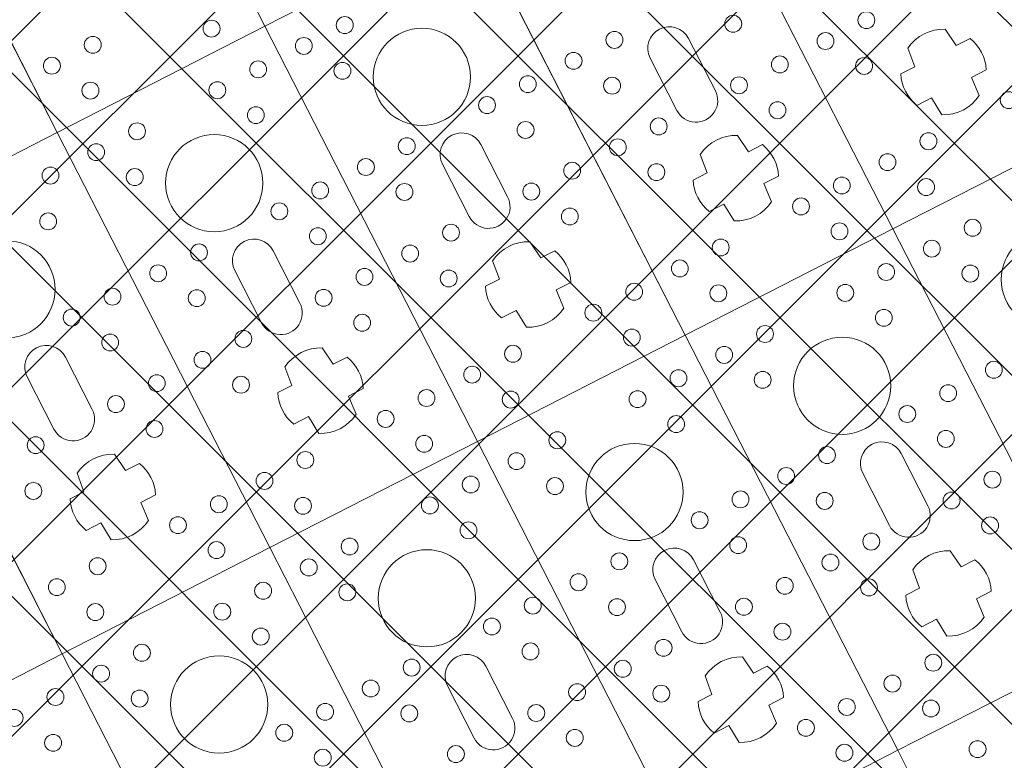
# Model space of a CAD drawing. Header units: metres. Extents: x 7472034 to 8439876, y 5890181 to 5961460.
# Tile 123 of 202: x 8439518 to 8439520.54, y 5890370.5 to 5890372.4. Entities that reach past the tile are written whole.
import ezdxf
from ezdxf import colors
from ezdxf.entities.mleader import LeaderData, LeaderLine
from ezdxf.math import Vec2, Vec3

# ---------------------------------------------------------------- set-up
doc = ezdxf.new("R2010")
doc.units = ezdxf.units.M
doc.header["$MEASUREMENT"] = 0
doc.linetypes.add('$0$L218_500', pattern=[1, 0.5, -0.5])
doc.layers.get('0').update_dxf_attribs({"linetype": 'CONTINUOUS', "lineweight": 5})
doc.layers.get('Defpoints').update_dxf_attribs({"linetype": 'CONTINUOUS'})
for name, color, linetype, lineweight in [('### Krawężnik', 6, 'CONTINUOUS', 35), ('_IS.KD.opis.2', 7, 'CONTINUOUS', 18), ('_IS_kd_krata', 114, 'CONTINUOUS', 30), ('KOLOR-OBIEKT', 21, 'CONTINUOUS', 13), ('ZAG-obrys 018 wymiary', 7, 'CONTINUOUS', 18), ('ZAG-OPIS_020', 7, 'CONTINUOUS', 25)]:
    doc.layers.add(name, color=color, linetype=linetype, lineweight=lineweight)
doc.layers.add('100_rzut_wym_wew', color=7, linetype='CONTINUOUS')
doc.layers.add('_IS.BLOK.KD.doziemne', color=7, linetype='CONTINUOUS')
doc.styles.add('DIM', font='simplex.shx', dxfattribs={"width": 0.8})
doc.styles.add('RS', font='Romans.shx', dxfattribs={"width": 0.7})
doc.dimstyles.new('DIM-WEW_500', dxfattribs={"dimscale": 5, "dimtxt": 18, "dimasz": 10, "dimexe": 4, "dimexo": 8, "dimgap": 5, "dimtad": 1, "dimlfac": 0.01, "dimzin": 9, "dimdsep": 46, "dimtxsty": 'DIM', "dimblk": 'ARCHTICK', "dimcen": 5, "dimclrt": 112, "dimadec": 4, "dimazin": 2, "dimtfac": 4, "dimtmove": 0, "dimatfit": 3, "dimldrblk": 'ARCHTICK', "dimfxl": 0, "dimtolj": 1, "dimlwd": 13, "dimarcsym": 0})
pattern_1 = [(45, (967499.2092647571, -71042.97165620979), (-0.2245064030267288, 0.2245064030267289), []), (135, (967499.2092647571, -71042.97165620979), (-0.2245064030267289, -0.2245064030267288), [])]

# ---------------------------------------------------------------- blocks, each defined once
blk = doc.blocks.new('_Oblique')
at = {"color": 0, "linetype": 'ByBlock', "lineweight": -2}
blk.add_line((-0.5, -0.5), (0.5, 0.5), dxfattribs=at)
blk = doc.blocks.new('*D57')
at = {"layer": 'Defpoints', "color": 0, "linetype": 'Continuous'}
for p in [(8439539.50265294, 5890379.021735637, 7.079631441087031e-07), (8439518.672365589, 5890368.360632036), (8439519.01227277, 5890367.69650152)]:
    blk.add_point(p, dxfattribs=at)
at = {"layer": 'ZAG-obrys 018 wymiary', "color": 0, "linetype": 'Continuous', "lineweight": 13}
blk.add_line((8439539.84256012, 5890378.357605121), (8439519.01227277, 5890367.69650152), dxfattribs=at)
at = {"layer": 'ZAG-obrys 018 wymiary', "color": 0, "linetype": 'Continuous', "lineweight": -2}
for p, q in [((8439539.84256012, 5890378.357605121), (8439540.024801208, 5890378.001531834)), ((8439519.01227277, 5890367.69650152), (8439519.194513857, 5890367.340428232))]:
    blk.add_line(p, q, dxfattribs=at)
at = {"layer": 'ZAG-obrys 018 wymiary', "color": 0, "linetype": 'Continuous', "lineweight": 13, "xscale": 0.3, "yscale": 0.3, "zscale": 0.3}
for p, rotation in [((8439539.84256012, 5890378.357605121), 27.10372084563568), ((8439519.01227277, 5890367.69650152), 207.1037208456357)]:
    blk.add_blockref('_Oblique', p, dxfattribs=dict(at, rotation=rotation))
at = {"layer": 'ZAG-obrys 018 wymiary', "color": 112, "linetype": 'Continuous', "lineweight": 25, "insert": (8439529.154054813, 5890373.561163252), "char_height": 0.8, "attachment_point": 5, "rotation": 27.103720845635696, "style": 'RS'}
blk.add_mtext('\\A1;23.4', dxfattribs=at)
blk = doc.blocks.new('_ArchTick')
at = {"layer": '100_rzut_wym_wew', "color": 0, "linetype": 'Continuous', "const_width": 0.15}
blk.add_lwpolyline([(-0.5, -0.5), (0.5, 0.5)], dxfattribs=at)
blk = doc.blocks.new('A$C1D2679FE')
at = {"layer": 'KOLOR-OBIEKT', "lineweight": 9, "ltscale": 200}
h = blk.add_hatch(dxfattribs=at)
h.set_pattern_fill('ANSI37', color=253, scale=0.1, angle=16)
h.set_pattern_definition([(61, (-7471780.020262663, -5961378.212846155), (-0.2776917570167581, 0.153927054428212), []), (151, (-7471780.020262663, -5961378.212846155), (-0.153927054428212, -0.2776917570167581), [])])
edge = h.paths.add_edge_path()
edge.add_line((196.975401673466, 33.54016214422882), (192.3495923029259, 34.13512154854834))
edge.add_line((192.3495923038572, 34.13512154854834), (187.7176397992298, 34.7308710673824))
edge.add_line((187.7176398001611, 34.7308710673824), (178.5077782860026, 36.15998750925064))
edge.add_line((178.5077782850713, 36.15998750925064), (176.6601969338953, 36.5026140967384))
edge.add_arc((181.3685569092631, 38.18527459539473), 5.000000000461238, 199.6657310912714, 261.1796204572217)
edge.add_line((180.6018702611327, 33.24440507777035), (187.358021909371, 32.19603671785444))
edge.add_line((187.3580219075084, 32.19603671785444), (192.0230219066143, 31.59603671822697))
edge.add_line((192.0230219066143, 31.59603671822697), (196.6880219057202, 30.9960367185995))
edge.add_line((196.6880219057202, 30.9960367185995), (201.9780219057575, 30.48103671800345))
edge.add_line((201.9780219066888, 30.48103671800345), (207.2680219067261, 29.96603671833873))
edge.add_line((207.2680219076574, 29.96603671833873), (216.468021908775, 29.35603671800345))
edge.add_line((216.4680219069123, 29.35603671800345), (221.8830219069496, 29.11103671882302))
edge.add_line((221.8830219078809, 29.11103671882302), (227.2980219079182, 28.86603671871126))
edge.add_line((227.2980219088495, 28.86603671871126), (233.718021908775, 28.60103671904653))
edge.add_line((233.7180219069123, 28.60103671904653), (240.1380219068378, 28.33603671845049))
edge.add_line((240.1380219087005, 28.33603671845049), (245.3280219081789, 28.076036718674))
edge.add_line((245.3280219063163, 28.076036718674), (246.1380219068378, 28.00603671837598))
edge.add_line((246.1380219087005, 28.00603671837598), (248.4280219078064, 27.98603671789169))
edge.add_line((248.4280219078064, 27.98603671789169), (251.4080219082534, 28.33603671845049))
edge.add_line((251.4080219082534, 28.33603671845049), (255.3380219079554, 29.13603671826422))
edge.add_line((255.3380219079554, 29.13603671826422), (258.1480219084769, 30.35603671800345))
edge.add_line((258.1480219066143, 30.35603671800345), (260.6280219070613, 32.076036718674))
edge.add_line((260.6280219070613, 32.076036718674), (262.7080219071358, 34.29603671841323))
edge.add_line((262.7080219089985, 34.29603671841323), (264.3880219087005, 36.826036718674))
edge.add_line((264.3880219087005, 36.826036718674), (265.608021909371, 39.59603671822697))
edge.add_line((265.6080219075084, 39.59603671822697), (266.4080219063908, 42.53603671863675))
edge.add_line((266.4080219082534, 42.53603671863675), (266.6380219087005, 45.60603671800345))
edge.add_line((266.6380219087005, 45.60603671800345), (266.3380219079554, 48.59603671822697))
edge.add_line((266.3380219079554, 48.59603671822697), (265.628021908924, 51.53603671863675))
edge.add_line((265.6280219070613, 51.53603671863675), (264.5280219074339, 54.28603671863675))
edge.add_line((264.5280219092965, 54.28603671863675), (263.3880219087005, 57.11603671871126))
edge.add_line((263.3880219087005, 57.11603671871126), (262.5430219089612, 59.47103671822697))
edge.add_line((262.5430219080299, 59.47103671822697), (261.6980219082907, 61.826036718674))
edge.add_line((261.6980219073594, 61.826036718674), (260.5980219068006, 65.15103671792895))
edge.add_line((260.5980219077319, 65.15103671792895), (259.4980219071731, 68.47603671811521))
edge.add_line((259.4980219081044, 68.47603671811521), (257.3916487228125, 67.77919145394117))
edge.add_line((257.3916487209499, 67.77919145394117), (258.1675714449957, 64.34697791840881))
edge.add_line((258.167571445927, 64.34697791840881), (259.2776264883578, 60.99158426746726))
edge.add_line((259.2776264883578, 60.99158426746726), (260.1334384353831, 58.60645156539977))
edge.add_line((260.1334384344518, 58.60645156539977), (260.9950570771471, 56.20513570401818))
edge.add_line((260.9950570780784, 56.20513570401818), (262.1522789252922, 53.33238322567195))
edge.add_line((262.1522789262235, 53.33238322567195), (263.1827648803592, 50.75616833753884))
edge.add_line((263.1827648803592, 50.75616833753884), (263.8083402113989, 48.16575780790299))
edge.add_line((263.8083402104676, 48.16575780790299), (264.0684198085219, 45.57363114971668))
edge.add_line((264.0684198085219, 45.57363114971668), (263.8734869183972, 42.97170083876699))
edge.add_line((263.8734869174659, 42.97170083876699), (263.1880731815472, 40.45280535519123))
edge.add_line((263.1880731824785, 40.45280535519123), (262.1337886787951, 38.05906103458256))
edge.add_line((262.1337886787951, 38.05906103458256), (260.6936748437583, 35.89031817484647))
edge.add_line((260.6936748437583, 35.89031817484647), (258.9457271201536, 34.02472012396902))
edge.add_line((258.9457271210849, 34.02472012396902), (256.8967191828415, 32.60363397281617))
edge.add_line((256.8967191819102, 32.60363397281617), (254.5645412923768, 31.59108698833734))
edge.add_line((254.5645412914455, 31.59108698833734), (251.0026761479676, 30.86602538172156))
edge.add_line((251.0026761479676, 30.86602538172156), (248.2893446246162, 30.54734550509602))
edge.add_line((248.2893446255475, 30.54734550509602), (246.2595893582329, 30.56507262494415))
edge.add_line((246.2595893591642, 30.56507262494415), (245.5023283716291, 30.63051493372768))
edge.add_line((245.5023283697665, 30.63051493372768), (240.2548571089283, 30.89339403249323))
edge.add_line((240.2548571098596, 30.89339403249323), (233.8236017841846, 31.1588586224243))
edge.add_line((233.8236017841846, 31.1588586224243), (227.4086662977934, 31.42364957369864))
edge.add_line((227.4086662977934, 31.42364957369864), (221.9987299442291, 31.66842047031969))
edge.add_line((221.9987299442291, 31.66842047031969), (217.4544723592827, 31.90290945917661))
edge.add_line((217.4544723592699, 31.90290945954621), (217.0910134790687, 31.92589690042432))
edge.add_line((217.0910134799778, 31.92589689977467), (214.8768218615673, 32.06593639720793))
edge.add_line((214.876821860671, 32.06593639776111), (207.0033997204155, 32.56390146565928))
edge.add_line((207.0033997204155, 32.56390146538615), (202.2260741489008, 33.02899081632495))
edge.add_line((202.2260741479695, 33.02899081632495), (196.975401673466, 33.54016214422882))
blk = doc.blocks.new('*U25')
at = {"lineweight": 5}
for p, q in [((2400, 3599.400023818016), (2400, 2999.399999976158)), ((2400.000047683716, 2999.399999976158), (2400.000047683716, 3599.400023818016)), ((2054.200035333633, 3399.411807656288), (2054.200035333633, 3359.277798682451)), ((2145.251703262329, 3357.341433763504), (2145.251703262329, 3399.661098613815)), ((2054.200035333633, 3359.277798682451), (2003.997000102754, 3353.097492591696)), ((2195.871898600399, 3353.33129808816), (2145.251703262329, 3357.341433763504)), ((2003.997000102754, 3245.702531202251), (2054.200035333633, 3239.522225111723)), ((2145.251703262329, 3241.45859003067), (2195.871898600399, 3245.468725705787)), ((2145.251703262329, 3199.138925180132), (2145.251703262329, 3241.45859003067)), ((2054.200035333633, 3239.522225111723), (2054.200035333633, 3199.388216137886)), ((2400.000047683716, 2999.400023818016), (1200, 2999.400023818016)), ((1200, 2999.399999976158), (2400.000047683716, 2999.399999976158)), ((2400, 2999.400023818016), (2400, 2399.399999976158)), ((3600.000047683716, 2999.400023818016), (2400, 2999.400023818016)), ((2400, 2999.399999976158), (3600.000047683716, 2999.399999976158)), ((2400.000047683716, 2399.399999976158), (2400.000047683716, 2999.400023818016)), ((3600, 2999.400023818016), (3600, 2399.399999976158)), ((3600.000047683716, 2399.399999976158), (3600.000047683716, 2999.400023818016)), ((2054.200035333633, 2799.411807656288), (2054.200035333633, 2759.277798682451)), ((2145.251703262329, 2757.341433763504), (2145.251703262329, 2799.661098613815)), ((3254.200035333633, 2799.411807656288), (3254.200035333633, 2759.277798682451)), ((3345.251703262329, 2757.341433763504), (3345.251703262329, 2799.661098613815)), ((1875.600023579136, 2754.900012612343), (1724.400023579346, 2754.900011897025)), ((2054.200035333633, 2759.277798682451), (2003.997000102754, 2753.097492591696)), ((2195.871898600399, 2753.33129808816), (2145.251703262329, 2757.341433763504)), ((3075.600023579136, 2754.900012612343), (2924.400023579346, 2754.900011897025)), ((3254.200035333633, 2759.277798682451), (3203.997000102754, 2753.097492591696)), ((3395.871898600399, 2753.33129808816), (3345.251703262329, 2757.341433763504)), ((1724.400023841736, 2643.900011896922), (1875.600023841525, 2643.900011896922)), ((2003.997000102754, 2645.702531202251), (2054.200035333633, 2639.522225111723)), ((2054.200035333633, 2639.522225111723), (2054.200035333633, 2599.388216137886)), ((2145.251703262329, 2641.45859003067), (2195.871898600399, 2645.468725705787)), ((2145.251703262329, 2599.138925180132), (2145.251703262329, 2641.45859003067)), ((2924.400023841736, 2643.900011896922), (3075.600023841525, 2643.900011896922)), ((3203.997000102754, 2645.702531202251), (3254.200035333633, 2639.522225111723)), ((3254.200035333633, 2639.522225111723), (3254.200035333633, 2599.388216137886)), ((3345.251703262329, 2641.45859003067), (3395.871898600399, 2645.468725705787)), ((3345.251703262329, 2599.138925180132), (3345.251703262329, 2641.45859003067)), ((1200, 2399.400023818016), (1200, 1799.399999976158)), ((2400.000047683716, 2399.400023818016), (1200, 2399.400023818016)), ((1200, 2399.399999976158), (2400.000047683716, 2399.399999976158)), ((1200.000047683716, 1799.399999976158), (1200.000047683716, 2399.400023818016)), ((2400, 2399.400023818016), (2400, 1799.399999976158)), ((3600.000047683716, 2399.400023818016), (2400, 2399.400023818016)), ((2400, 2399.399999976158), (3600.000047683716, 2399.399999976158)), ((2400.000047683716, 1799.399999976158), (2400.000047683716, 2399.400023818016)), ((3600, 2399.400023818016), (3600, 1799.399999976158)), ((4800.000047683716, 2399.400023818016), (3600, 2399.400023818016)), ((3600, 2399.399999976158), (4800.000047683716, 2399.399999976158)), ((3600.000047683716, 1799.399999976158), (3600.000047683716, 2399.400023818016)), ((2054.200035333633, 2199.411807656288), (2054.200035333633, 2159.277798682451)), ((2145.251703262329, 2157.341433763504), (2145.251703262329, 2199.661098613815)), ((3254.200035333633, 2199.411807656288), (3254.200035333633, 2159.277798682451)), ((3345.251703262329, 2157.341433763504), (3345.251703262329, 2199.661098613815)), ((1875.600023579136, 2154.900012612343), (1724.400023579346, 2154.900011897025)), ((2054.200035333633, 2159.277798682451), (2003.997000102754, 2153.097492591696)), ((2195.871898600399, 2153.33129808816), (2145.251703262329, 2157.341433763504)), ((3075.600023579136, 2154.900012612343), (2924.400023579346, 2154.900011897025)), ((3254.200035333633, 2159.277798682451), (3203.997000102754, 2153.097492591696)), ((3395.871898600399, 2153.33129808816), (3345.251703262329, 2157.341433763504)), ((1724.400023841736, 2043.900011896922), (1875.600023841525, 2043.900011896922)), ((2003.997000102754, 2045.702531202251), (2054.200035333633, 2039.522225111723)), ((2054.200035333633, 2039.522225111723), (2054.200035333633, 1999.388216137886)), ((2145.251703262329, 2041.45859003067), (2195.871898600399, 2045.468725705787)), ((2145.251703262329, 1999.138925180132), (2145.251703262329, 2041.45859003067)), ((2924.400023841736, 2043.900011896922), (3075.600023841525, 2043.900011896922)), ((3203.997000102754, 2045.702531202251), (3254.200035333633, 2039.522225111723)), ((3254.200035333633, 2039.522225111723), (3254.200035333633, 1999.388216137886)), ((3345.251703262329, 2041.45859003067), (3395.871898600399, 2045.468725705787)), ((3345.251703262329, 1999.138925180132), (3345.251703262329, 2041.45859003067)), ((1200.000047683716, 1799.400023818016), (0, 1799.400023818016)), ((0, 1799.399999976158), (1200.000047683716, 1799.399999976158)), ((1200, 1799.400023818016), (1200, 1199.399999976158)), ((2400.000047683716, 1799.400023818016), (1200, 1799.400023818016)), ((1200, 1799.399999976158), (2400.000047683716, 1799.399999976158)), ((1200.000047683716, 1199.399999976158), (1200.000047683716, 1799.400023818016)), ((2400, 1799.400023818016), (2400, 1199.399999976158)), ((3600.000047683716, 1799.400023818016), (2400, 1799.400023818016)), ((2400, 1799.399999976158), (3600.000047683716, 1799.399999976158)), ((2400.000047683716, 1199.399999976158), (2400.000047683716, 1799.400023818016)), ((2054.200035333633, 1599.411807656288), (2054.200035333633, 1559.277798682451)), ((2145.251703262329, 1557.341433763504), (2145.251703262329, 1599.661098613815)), ((1875.600023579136, 1554.900012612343), (1724.400023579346, 1554.900011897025)), ((2054.200035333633, 1559.277798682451), (2003.997000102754, 1553.097492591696)), ((2195.871898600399, 1553.33129808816), (2145.251703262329, 1557.341433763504)), ((3075.600023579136, 1554.900012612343), (2924.400023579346, 1554.900011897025)), ((1724.400023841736, 1443.900011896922), (1875.600023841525, 1443.900011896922)), ((2003.997000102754, 1445.702531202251), (2054.200035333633, 1439.522225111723)), ((2145.251703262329, 1441.45859003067), (2195.871898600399, 1445.468725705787)), ((2924.400023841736, 1443.900011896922), (3075.600023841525, 1443.900011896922)), ((2054.200035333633, 1439.522225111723), (2054.200035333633, 1399.388216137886)), ((2145.251703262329, 1399.138925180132), (2145.251703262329, 1441.45859003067)), ((1200.000047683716, 1199.400023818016), (0, 1199.400023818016)), ((0, 1199.399999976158), (1200.000047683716, 1199.399999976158)), ((1200, 1199.400023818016), (1200, 599.3999999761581)), ((2400.000047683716, 1199.400023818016), (1200, 1199.400023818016)), ((1200, 1199.399999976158), (2400.000047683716, 1199.399999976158)), ((1200.000047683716, 599.3999999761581), (1200.000047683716, 1199.400023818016)), ((2400, 1199.400023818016), (2400, 599.3999999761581)), ((3600.000047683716, 1199.400023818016), (2400, 1199.400023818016)), ((2400, 1199.399999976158), (3600.000047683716, 1199.399999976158)), ((2400.000047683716, 599.3999999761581), (2400.000047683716, 1199.400023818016)), ((2054.200035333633, 999.4118076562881), (2054.200035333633, 959.2777986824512)), ((2145.251703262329, 957.341433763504), (2145.251703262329, 999.6610986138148)), ((1875.600023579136, 954.9000126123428), (1724.400023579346, 954.9000118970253)), ((2054.200035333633, 959.2777986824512), (2003.997000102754, 953.0974925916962)), ((2195.871898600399, 953.3312980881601), (2145.251703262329, 957.341433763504)), ((1724.400023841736, 843.9000118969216), (1875.600023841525, 843.9000118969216)), ((2003.997000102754, 845.7025312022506), (2054.200035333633, 839.522225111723)), ((2054.200035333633, 839.522225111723), (2054.200035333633, 799.388216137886)), ((2145.251703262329, 841.4585900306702), (2195.871898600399, 845.4687257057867)), ((2145.251703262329, 799.138925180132), (2145.251703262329, 841.4585900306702)), ((2400.000047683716, 599.400023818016), (1200, 599.400023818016)), ((1200, 599.3999999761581), (2400.000047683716, 599.3999999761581)), ((2400, 599.400023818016), (2400, -0.6000000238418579)), ((3600.000047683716, 599.400023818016), (2400, 599.400023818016)), ((2400, 599.3999999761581), (3600.000047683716, 599.3999999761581)), ((2400.000047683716, -0.6000000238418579), (2400.000047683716, 599.400023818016))]:
    blk.add_line(p, q, dxfattribs=at)
for centre, radius in [((2240.936357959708, 3415.400011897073), 21.7392778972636), ((2700.000023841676, 3299.400011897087), 125), ((1890.936357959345, 3183.400011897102), 21.73927789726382), ((2240.936357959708, 3183.400011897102), 21.7392778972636), ((2490.936357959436, 3183.400011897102), 21.73927789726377), ((1993.127355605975, 3124.400011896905), 21.7392778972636), ((2343.127355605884, 3124.400011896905), 21.7392778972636), ((2593.127355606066, 3124.400011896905), 21.73927789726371), ((1890.936357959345, 3065.400011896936), 21.73927789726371), ((2240.936357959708, 3065.400011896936), 21.7392778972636), ((2490.936357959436, 3065.400011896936), 21.73927789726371), ((2840.936357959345, 3065.400011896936), 21.73927789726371), ((1890.936357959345, 2933.400011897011), 21.73927789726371), ((2240.936357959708, 2933.400011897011), 21.7392778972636), ((2490.936357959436, 2933.400011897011), 21.7392778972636), ((2840.936357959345, 2933.400011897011), 21.7392778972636), ((3090.936357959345, 2933.400011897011), 21.73927789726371), ((1743.127355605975, 2874.400011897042), 21.7392778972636), ((1993.127355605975, 2874.400011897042), 21.7392778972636), ((2343.127355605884, 2874.400011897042), 21.7392778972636), ((2593.127355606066, 2874.400011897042), 21.73927789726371), ((2943.127355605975, 2874.400011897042), 21.7392778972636), ((3193.127355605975, 2874.400011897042), 21.7392778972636), ((1890.936357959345, 2815.400011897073), 21.7392778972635), ((2240.936357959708, 2815.400011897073), 21.7392778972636), ((2490.936357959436, 2815.400011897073), 21.73927789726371), ((2840.936357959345, 2815.400011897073), 21.73927789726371), ((3090.936357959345, 2815.400011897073), 21.7392778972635), ((2700.000023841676, 2699.400011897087), 125), ((1640.936357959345, 2583.400011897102), 21.73927789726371), ((1890.936357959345, 2583.400011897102), 21.73927789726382), ((2240.936357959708, 2583.400011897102), 21.7392778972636), ((2490.936357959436, 2583.400011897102), 21.73927789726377), ((2840.936357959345, 2583.400011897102), 21.73927789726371), ((3090.936357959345, 2583.400011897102), 21.73927789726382), ((3440.936357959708, 2583.400011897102), 21.7392778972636), ((3690.936357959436, 2583.400011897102), 21.73927789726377), ((1743.127355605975, 2524.400011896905), 21.7392778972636), ((1993.127355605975, 2524.400011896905), 21.7392778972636), ((2343.127355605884, 2524.400011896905), 21.7392778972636), ((2593.127355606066, 2524.400011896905), 21.73927789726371), ((2943.127355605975, 2524.400011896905), 21.7392778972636), ((3193.127355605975, 2524.400011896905), 21.7392778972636), ((3543.127355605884, 2524.400011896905), 21.7392778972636), ((1640.936357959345, 2465.400011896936), 21.73927789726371), ((1890.936357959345, 2465.400011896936), 21.73927789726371), ((2240.936357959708, 2465.400011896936), 21.7392778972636), ((2490.936357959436, 2465.400011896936), 21.73927789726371), ((2840.936357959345, 2465.400011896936), 21.73927789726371), ((3090.936357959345, 2465.400011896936), 21.73927789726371), ((3440.936357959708, 2465.400011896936), 21.7392778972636), ((1640.936357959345, 2333.400011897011), 21.7392778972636), ((1890.936357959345, 2333.400011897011), 21.73927789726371), ((2240.936357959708, 2333.400011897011), 21.7392778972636), ((2490.936357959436, 2333.400011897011), 21.7392778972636), ((2840.936357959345, 2333.400011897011), 21.7392778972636), ((3090.936357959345, 2333.400011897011), 21.73927789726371), ((3440.936357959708, 2333.400011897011), 21.7392778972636), ((1743.127355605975, 2274.400011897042), 21.7392778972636), ((1993.127355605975, 2274.400011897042), 21.7392778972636), ((2343.127355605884, 2274.400011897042), 21.7392778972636), ((2593.127355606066, 2274.400011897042), 21.73927789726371), ((2943.127355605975, 2274.400011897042), 21.7392778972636), ((3193.127355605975, 2274.400011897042), 21.7392778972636), ((3543.127355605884, 2274.400011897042), 21.7392778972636), ((1640.936357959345, 2215.400011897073), 21.73927789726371), ((1890.936357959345, 2215.400011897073), 21.7392778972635), ((2240.936357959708, 2215.400011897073), 21.7392778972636), ((2490.936357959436, 2215.400011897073), 21.73927789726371), ((2840.936357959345, 2215.400011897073), 21.73927789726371), ((3090.936357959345, 2215.400011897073), 21.7392778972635), ((3440.936357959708, 2215.400011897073), 21.7392778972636), ((1500.000023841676, 2099.400011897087), 125), ((2700.000023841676, 2099.400011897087), 125), ((1290.936357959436, 1983.400011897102), 21.73927789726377), ((1640.936357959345, 1983.400011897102), 21.73927789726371), ((1890.936357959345, 1983.400011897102), 21.73927789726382), ((2240.936357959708, 1983.400011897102), 21.7392778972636), ((2490.936357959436, 1983.400011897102), 21.73927789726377), ((2840.936357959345, 1983.400011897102), 21.73927789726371), ((3090.936357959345, 1983.400011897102), 21.73927789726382), ((1393.127355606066, 1924.400011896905), 21.73927789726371), ((1743.127355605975, 1924.400011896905), 21.7392778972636), ((1993.127355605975, 1924.400011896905), 21.7392778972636), ((2343.127355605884, 1924.400011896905), 21.7392778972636), ((2593.127355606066, 1924.400011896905), 21.73927789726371), ((2943.127355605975, 1924.400011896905), 21.7392778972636), ((3193.127355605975, 1924.400011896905), 21.7392778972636), ((1290.936357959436, 1865.400011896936), 21.73927789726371), ((1640.936357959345, 1865.400011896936), 21.73927789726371), ((1890.936357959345, 1865.400011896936), 21.73927789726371), ((2240.936357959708, 1865.400011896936), 21.7392778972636), ((2490.936357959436, 1865.400011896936), 21.73927789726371), ((2840.936357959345, 1865.400011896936), 21.73927789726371), ((3090.936357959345, 1865.400011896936), 21.73927789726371), ((1290.936357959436, 1733.400011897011), 21.7392778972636), ((1640.936357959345, 1733.400011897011), 21.7392778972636), ((1890.936357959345, 1733.400011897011), 21.73927789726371), ((2240.936357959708, 1733.400011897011), 21.7392778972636), ((2490.936357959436, 1733.400011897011), 21.7392778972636), ((2840.936357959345, 1733.400011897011), 21.7392778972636), ((3090.936357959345, 1733.400011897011), 21.73927789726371), ((1143.127355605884, 1674.400011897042), 21.7392778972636), ((1393.127355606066, 1674.400011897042), 21.73927789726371), ((1743.127355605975, 1674.400011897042), 21.7392778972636), ((1993.127355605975, 1674.400011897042), 21.7392778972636), ((2343.127355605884, 1674.400011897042), 21.7392778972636), ((2593.127355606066, 1674.400011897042), 21.73927789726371), ((2943.127355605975, 1674.400011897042), 21.7392778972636), ((3193.127355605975, 1674.400011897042), 21.7392778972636), ((1290.936357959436, 1615.400011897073), 21.73927789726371), ((1500.000023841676, 1499.400011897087), 125), ((1640.936357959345, 1615.400011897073), 21.73927789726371), ((1890.936357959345, 1615.400011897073), 21.7392778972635), ((2240.936357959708, 1615.400011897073), 21.7392778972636), ((2490.936357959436, 1615.400011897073), 21.73927789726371), ((2700.000023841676, 1499.400011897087), 125), ((2840.936357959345, 1615.400011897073), 21.73927789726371), ((3090.936357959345, 1615.400011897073), 21.7392778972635), ((1040.936357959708, 1383.400011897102), 21.7392778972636), ((1290.936357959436, 1383.400011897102), 21.73927789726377), ((1640.936357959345, 1383.400011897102), 21.73927789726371), ((1890.936357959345, 1383.400011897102), 21.73927789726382), ((2240.936357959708, 1383.400011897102), 21.7392778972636), ((2490.936357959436, 1383.400011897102), 21.73927789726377), ((2840.936357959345, 1383.400011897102), 21.73927789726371), ((3090.936357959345, 1383.400011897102), 21.73927789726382), ((1143.127355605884, 1324.400011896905), 21.7392778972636), ((1393.127355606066, 1324.400011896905), 21.73927789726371), ((1743.127355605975, 1324.400011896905), 21.7392778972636), ((1993.127355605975, 1324.400011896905), 21.7392778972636), ((2343.127355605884, 1324.400011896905), 21.7392778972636), ((2593.127355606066, 1324.400011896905), 21.73927789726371), ((2943.127355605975, 1324.400011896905), 21.7392778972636), ((1040.936357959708, 1265.400011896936), 21.7392778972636), ((1290.936357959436, 1265.400011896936), 21.73927789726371), ((1640.936357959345, 1265.400011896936), 21.73927789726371), ((1890.936357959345, 1265.400011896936), 21.73927789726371), ((2240.936357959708, 1265.400011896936), 21.7392778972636), ((2490.936357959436, 1265.400011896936), 21.73927789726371), ((2840.936357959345, 1265.400011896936), 21.73927789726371), ((1290.936357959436, 1133.400011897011), 21.7392778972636), ((1640.936357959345, 1133.400011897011), 21.7392778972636), ((1890.936357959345, 1133.400011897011), 21.73927789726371), ((2240.936357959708, 1133.400011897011), 21.7392778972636), ((2490.936357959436, 1133.400011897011), 21.7392778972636), ((2840.936357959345, 1133.400011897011), 21.7392778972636), ((1393.127355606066, 1074.400011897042), 21.73927789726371), ((1743.127355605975, 1074.400011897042), 21.7392778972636), ((1993.127355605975, 1074.400011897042), 21.7392778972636), ((2343.127355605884, 1074.400011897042), 21.7392778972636), ((2593.127355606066, 1074.400011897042), 21.73927789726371), ((2943.127355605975, 1074.400011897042), 21.7392778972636), ((1500.000023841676, 899.4000118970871), 125), ((1640.936357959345, 1015.400011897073), 21.73927789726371), ((1890.936357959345, 1015.400011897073), 21.7392778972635), ((2240.936357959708, 1015.400011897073), 21.7392778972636), ((2490.936357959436, 1015.400011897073), 21.73927789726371), ((2700.000023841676, 899.4000118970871), 125), ((2840.936357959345, 1015.400011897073), 21.73927789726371), ((1890.936357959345, 783.4000118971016), 21.73927789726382), ((2240.936357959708, 783.4000118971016), 21.7392778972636), ((2490.936357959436, 783.4000118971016), 21.73927789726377), ((1993.127355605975, 724.4000118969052), 21.7392778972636), ((2343.127355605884, 724.4000118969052), 21.7392778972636), ((2593.127355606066, 724.4000118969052), 21.73927789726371), ((2240.936357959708, 665.4000118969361), 21.7392778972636), ((2490.936357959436, 665.4000118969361), 21.73927789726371), ((2490.936357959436, 533.4000118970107), 21.7392778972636), ((2593.127355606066, 474.4000118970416), 21.73927789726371), ((2490.936357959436, 415.4000118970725), 21.73927789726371)]:
    blk.add_circle(centre, radius, dxfattribs=at)
for centre, radius, start, end in [((2100.000023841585, 3299.400011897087), 110, 65.70851514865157, 114.6052205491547), ((2100.000023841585, 3299.400011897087), 109.9999999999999, 150.7803558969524, 209.2196441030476), ((2100.000023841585, 3299.400011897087), 110.0000000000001, 330.6407226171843, 29.35927738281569), ((2100.000023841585, 3299.400011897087), 110, 245.3947794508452, 294.2914848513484), ((2100.000023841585, 2699.400011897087), 110, 65.70851514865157, 114.6052205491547), ((3300.000023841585, 2699.400011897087), 110, 65.70851514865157, 114.6052205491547), ((1724.400023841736, 2699.400011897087), 55.50000000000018, 90.00000026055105, 270), ((1875.600023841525, 2699.400011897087), 55.50000000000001, 270, 90.00000026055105), ((2100.000023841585, 2699.400011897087), 109.9999999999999, 150.7803558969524, 209.2196441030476), ((2100.000023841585, 2699.400011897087), 110.0000000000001, 330.6407226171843, 29.35927738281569), ((2924.400023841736, 2699.400011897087), 55.50000000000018, 90.00000026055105, 270), ((3075.600023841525, 2699.400011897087), 55.50000000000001, 270, 90.00000026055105), ((3300.000023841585, 2699.400011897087), 109.9999999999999, 150.7803558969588, 209.2196441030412), ((3300.000023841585, 2699.400011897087), 110.0000000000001, 330.6407226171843, 29.35927738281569), ((2100.000023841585, 2699.400011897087), 110, 245.3947794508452, 294.2914848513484), ((3300.000023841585, 2699.400011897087), 110, 245.3947794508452, 294.2914848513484), ((2100.000023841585, 2099.400011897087), 110, 65.70851514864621, 114.6052205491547), ((3300.000023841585, 2099.400011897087), 110, 65.70851514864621, 114.6052205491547), ((1724.400023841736, 2099.400011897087), 55.50000000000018, 90.00000026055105, 270), ((1875.600023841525, 2099.400011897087), 55.50000000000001, 270, 90.00000026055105), ((2100.000023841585, 2099.400011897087), 109.9999999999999, 150.780355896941, 209.219644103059), ((2100.000023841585, 2099.400011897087), 110.0000000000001, 330.6407226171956, 29.35927738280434), ((2924.400023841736, 2099.400011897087), 55.50000000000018, 90.00000026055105, 270), ((3075.600023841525, 2099.400011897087), 55.50000000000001, 270, 90.00000026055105), ((3300.000023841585, 2099.400011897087), 109.9999999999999, 150.7803558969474, 209.2196441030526), ((3300.000023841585, 2099.400011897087), 110.0000000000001, 330.6407226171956, 29.35927738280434), ((2100.000023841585, 2099.400011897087), 110, 245.3947794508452, 294.2914848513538), ((3300.000023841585, 2099.400011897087), 110, 245.3947794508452, 294.2914848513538), ((2100.000023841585, 1499.400011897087), 110, 65.70851514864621, 114.6052205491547), ((1724.400023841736, 1499.400011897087), 55.50000000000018, 90.00000026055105, 270), ((1875.600023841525, 1499.400011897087), 55.50000000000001, 270, 90.00000026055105), ((2100.000023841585, 1499.400011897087), 109.9999999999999, 150.780355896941, 209.219644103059), ((2100.000023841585, 1499.400011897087), 110.0000000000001, 330.6407226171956, 29.35927738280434), ((2924.400023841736, 1499.400011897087), 55.50000000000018, 90.00000026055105, 270), ((3075.600023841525, 1499.400011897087), 55.50000000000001, 270, 90.00000026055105), ((2100.000023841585, 1499.400011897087), 110, 245.3947794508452, 294.2914848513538), ((2100.000023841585, 899.4000118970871), 110, 65.70851514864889, 114.6052205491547), ((1724.400023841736, 899.4000118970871), 55.50000000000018, 90.00000026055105, 270), ((1875.600023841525, 899.4000118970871), 55.50000000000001, 270, 90.00000026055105), ((2100.000023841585, 899.4000118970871), 109.9999999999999, 150.7803558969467, 209.2196441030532), ((2100.000023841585, 899.4000118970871), 110.0000000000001, 330.6407226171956, 29.35927738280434), ((2100.000023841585, 899.4000118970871), 110, 245.3947794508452, 294.2914848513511)]:
    blk.add_arc(centre, radius, start, end, dxfattribs=at)
blk = doc.blocks.new('JPII.KD_aktualizacja rzędnych_20.12.2024')
at = {"layer": '_IS_kd_krata', "color": 124, "xscale": 0.001, "yscale": 0.001, "zscale": 0.001, "rotation": 297.1037209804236}
blk.add_blockref('*U25', (8438656.864760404, 5890668.440994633, 7.079631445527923e-07), dxfattribs=at)
at = {"layer": '_IS.KD.opis.2', "color": 0}
ml = blk.add_multileader_mtext('Standard', dxfattribs=at)
ml.set_content('Y=8438656,8642\\PX=5890668,4407', style='RS')
ml.set_leader_properties()
ml.build(insert=Vec2(0, 0))
ml.multileader.update_dxf_attribs({"text_left_attachment_type": 2, "text_right_attachment_type": 2, "dogleg_length": 2.433335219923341, "arrow_head_size": 0.25})
ctx = ml.context
ctx.base_point, ctx.char_height, ctx.arrow_head_size, ctx.landing_gap_size, ctx.plane_origin = Vec3(8438648.039896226, 5890663.962814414, 7.079631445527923e-07), 0.75, 0.25, 0.3, Vec3(8438646.93276739, 5890660.224803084, 7.079631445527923e-07)
ctx.left_attachment, ctx.right_attachment, ctx.text_align_type = 2, 2, 1
notes = []
notes.append((ctx, [(0, (1, 1, 0), (8438655.687421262, 5890663.962814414, 7.079631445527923e-07), (-1, 0), 0.2975250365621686, [(0, [(8438656.864226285, 5890668.440721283, 7.079631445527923e-07)], 0, [])])]))
ctx.mtext.insert, ctx.mtext.width, ctx.mtext.alignment, ctx.mtext.flow_direction = Vec3(8438651.714896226, 5890665.034242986, 7.079631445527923e-07), 13.59604729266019, 2, 5
for ctx, leaders in notes:
    for number, flags, end, landing, length, lines in leaders:
        leader = LeaderData()
        leader.index, (leader.has_last_leader_line, leader.has_dogleg_vector, leader.attachment_direction) = number, flags
        leader.last_leader_point, leader.dogleg_vector, leader.dogleg_length = Vec3(end), Vec3(landing), length
        for number, points, colour, breaks in lines:
            line = LeaderLine()
            line.index, line.vertices, line.color, line.breaks = number, Vec3.list(points), colors.encode_raw_color(colour), breaks
            leader.lines.append(line)
        ctx.leaders.append(leader)

msp = doc.modelspace()

# ---------------------------------------------------------------- hatches: boundary and pattern name
at = {"layer": 'KOLOR-OBIEKT', "lineweight": 9}
h = msp.add_hatch(dxfattribs=at)
h.set_pattern_fill('ANSI37', color=73, scale=0.1)
h.set_pattern_definition(pattern_1)
edge = h.paths.add_edge_path()
edge.add_arc((8439443.60123986, 5890379.17988472), 6.652831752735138, 296.7043321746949, 335.0331150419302)
edge.add_arc((8439476.194075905, 5890367.917634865), 27.87464989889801, 155.1393615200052, 162.3446315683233, ccw=False)
edge.add_arc((8439457.399943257, 5890376.211109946), 7.345078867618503, 127.98309878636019, 152.2023641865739, ccw=False)
edge.add_arc((8439457.741930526, 5890376.488713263), 7.349948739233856, 107.1989600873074, 131.4182254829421, ccw=False)
edge.add_line((8439455.568618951, 5890383.509999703), (8439473.898437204, 5890392.710084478))
edge.add_arc((8439481.742870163, 5890376.384611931), 18.11232128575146, 99.26977735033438, 115.6644084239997, ccw=False)
edge.add_line((8439478.825278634, 5890394.260401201), (8439481.377171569, 5890394.321440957))
edge.add_arc((8439482.909595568, 5890377.390082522), 17.00056533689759, 88.22393661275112, 95.17163768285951, ccw=False)
edge.add_arc((8439482.561499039, 5890405.235869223), 10.88860248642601, 274.6092070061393, 298.9976789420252)
edge.add_arc((8443006.923870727, 5883371.657126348), 7856.29059094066, 116.59181359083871, 116.61107962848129, ccw=False)
edge.add_arc((8439465.895823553, 5890431.340313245), 42.15757971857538, 305.2087751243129, 306.7865132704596)
edge.add_arc((8439488.80074795, 5890400.283338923), 3.577668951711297, 310.8590814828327, 340.7280968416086)
edge.add_line((8439492.177934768, 5890399.102523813), (8439493.275267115, 5890403.980640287))
edge.add_line((8439493.275267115, 5890403.980640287), (8439502.266345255, 5890408.28072203))
edge.add_line((8439502.266345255, 5890408.28072203), (8439504.844191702, 5890407.694009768))
edge.add_line((8439504.844191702, 5890407.694009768), (8439506.125281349, 5890405.329609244))
edge.add_arc((8439507.019670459, 5890405.776898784), 0.9999999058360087, 206.5699188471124, 283.6833393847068)
edge.add_line((8439507.256226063, 5890404.805280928), (8439511.624560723, 5890406.970734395))
edge.add_line((8439511.624560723, 5890406.970734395), (8439511.39896348, 5890407.420225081))
edge.add_line((8439511.39896348, 5890407.420225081), (8439510.561982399, 5890407.017405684))
edge.add_line((8439510.561982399, 5890407.017405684), (8439509.330427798, 5890409.481424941))
edge.add_line((8439509.330427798, 5890409.481424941), (8439512.635426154, 5890411.138401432))
edge.add_line((8439512.635426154, 5890411.138401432), (8439512.638568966, 5890411.136467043))
edge.add_line((8439512.638568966, 5890411.136467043), (8439515.998443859, 5890412.829496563))
edge.add_line((8439515.998443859, 5890412.829496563), (8439517.239018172, 5890410.325621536))
edge.add_line((8439517.239018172, 5890410.325621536), (8439513.919446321, 5890408.633274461))
edge.add_line((8439513.919446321, 5890408.633274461), (8439514.091312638, 5890408.235941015))
edge.add_line((8439514.091312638, 5890408.235941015), (8439518.839102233, 5890410.604261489))
edge.add_line((8439518.839102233, 5890410.604261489), (8439518.585943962, 5890412.843737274))
edge.add_line((8439518.585943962, 5890412.843737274), (8439518.274555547, 5890413.628049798))
edge.add_line((8439518.274555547, 5890413.628049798), (8439517.839658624, 5890414.494365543))
edge.add_line((8439517.839658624, 5890414.494365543), (8439524.310164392, 5890417.742607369))
edge.add_line((8439524.310164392, 5890417.742607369), (8439525.122207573, 5890416.124990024))
edge.add_line((8439525.122207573, 5890416.124990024), (8439526.840645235, 5890414.670893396))
edge.add_line((8439526.840645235, 5890414.670893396), (8439527.244697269, 5890414.489695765))
edge.add_arc((8439552.769967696, 5890317.570311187), 100.2242811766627, 102.79246926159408, 104.75471345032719, ccw=False)
edge.add_arc((8439529.321881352, 5890420.105147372), 4.960037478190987, 284.6730648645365, 320.3902958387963)
edge.add_arc((8435016.013859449, 5889290.11735932), 4655.555010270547, 14.00691021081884, 14.04831962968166)
edge.add_line((8439532.327549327, 5890420.207226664), (8439525.877549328, 5890423.127226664))
edge.add_line((8439525.877549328, 5890423.127226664), (8439431.028022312, 5890376.803268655))
edge.add_line((8439431.028022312, 5890376.803268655), (8439435.479127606, 5890375.417226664))
edge.add_line((8439435.479127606, 5890375.417226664), (8439446.590932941, 5890373.236661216))
edge = h.paths.add_edge_path()
edge.add_arc((8439530.228804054, 5890405.916425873), 3.001836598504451, 99.44813666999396, 208.2631515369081)
edge.add_line((8439527.5848402, 5890404.494990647), (8439533.209264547, 5890393.206690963))
edge.add_line((8439533.209264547, 5890393.206690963), (8439519.17443581, 5890386.185049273))
edge.add_line((8439519.17443581, 5890386.185049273), (8439523.57812012, 5890377.411604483))
edge.add_line((8439523.57812012, 5890377.411604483), (8439517.455507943, 5890374.324033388))
edge.add_line((8439517.455507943, 5890374.324033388), (8439517.445860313, 5890374.319191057))
edge.add_line((8439517.445860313, 5890374.319191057), (8439517.33905848, 5890374.265585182))
edge.add_line((8439517.33905848, 5890374.265585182), (8439516.815779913, 5890375.308140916))
edge.add_line((8439516.815779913, 5890375.308140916), (8439511.370501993, 5890372.574998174))
edge.add_line((8439511.370501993, 5890372.574998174), (8439511.888417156, 5890371.529804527))
edge.add_line((8439511.888417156, 5890371.529804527), (8439506.425671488, 5890368.787948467))
edge.add_line((8439506.425671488, 5890368.787948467), (8439505.890341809, 5890369.841556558))
edge.add_line((8439505.890341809, 5890369.841556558), (8439505.8884594, 5890369.869391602))
edge.add_line((8439505.8884594, 5890369.869391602), (8439500.283276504, 5890366.97762632))
edge.add_line((8439500.283276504, 5890366.97762632), (8439519.478066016, 5890366.160130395))
edge.add_line((8439519.478066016, 5890366.160130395), (8439542.767549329, 5890378.417226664))
edge.add_line((8439542.767549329, 5890378.417226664), (8439538.675788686, 5890394.802262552))
edge.add_line((8439538.675788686, 5890394.802262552), (8439537.066416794, 5890401.238139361))
edge.add_line((8439537.066416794, 5890401.238139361), (8439535.557306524, 5890407.69906358))
edge.add_arc((8439531.145391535, 5890400.872499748), 8.128158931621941, 57.12596579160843, 99.98506404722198)
edge = h.paths.add_edge_path()
edge.add_line((8439470.194509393, 5890384.137651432), (8439461.355169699, 5890379.697090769))
edge.add_line((8439461.355169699, 5890379.697090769), (8439460.080861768, 5890379.068371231))
edge.add_line((8439460.080861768, 5890379.068371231), (8439457.869254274, 5890377.642639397))
edge.add_arc((8439460.609507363, 5890373.444653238), 5.013190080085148, 123.1346622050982, 204.022759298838)
edge.add_line((8439456.030540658, 5890371.403786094), (8439459.447549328, 5890370.707226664))
edge.add_line((8439459.447549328, 5890370.707226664), (8439480.497107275, 5890367.736747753))
edge.add_line((8439480.497107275, 5890367.736747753), (8439497.963342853, 5890367.082590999))
edge.add_line((8439497.963342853, 5890367.082590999), (8439496.62020549, 5890369.722641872))
edge.add_line((8439496.62020549, 5890369.722641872), (8439494.91788047, 5890373.087302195))
edge.add_arc((8439489.468037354, 5890366.363615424), 8.654984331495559, 50.97371617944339, 58.22889977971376)
edge.add_line((8439494.025120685, 5890373.721722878), (8439490.036071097, 5890376.575637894))
edge.add_line((8439490.036071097, 5890376.575637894), (8439489.954459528, 5890375.592465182))
edge.add_line((8439489.954459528, 5890375.592465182), (8439490.917133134, 5890375.538648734))
edge.add_line((8439490.917133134, 5890375.538648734), (8439490.678913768, 5890371.956837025))
edge.add_line((8439490.678913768, 5890371.956837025), (8439482.55041443, 5890372.440399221))
edge.add_line((8439482.55041443, 5890372.440399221), (8439482.851718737, 5890376.020734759))
edge.add_line((8439482.851718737, 5890376.020734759), (8439487.354100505, 5890375.749064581))
edge.add_line((8439487.354100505, 5890375.749064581), (8439487.521080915, 5890378.34061919))
edge.add_line((8439487.521080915, 5890378.34061919), (8439481.803471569, 5890382.401025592))
edge.add_arc((8439487.942466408, 5890392.088814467), 11.46911116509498, 231.6002274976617, 237.6382272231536, ccw=False)
edge.add_line((8439480.818489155, 5890383.100518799), (8439480.351152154, 5890383.41057529))
edge.add_line((8439480.351152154, 5890383.41057529), (8439479.210044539, 5890382.939428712))
edge.add_line((8439479.210044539, 5890382.939428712), (8439480.412913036, 5890383.399613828))
edge.add_arc((8439474.682487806, 5890375.167564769), 10.03017472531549, 55.15777404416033, 116.5800473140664)
h.paths.add_polyline_path([(8439461.898919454, 5890370.792156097), (8439462.257176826, 5890373.552492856)], flags=16)
h = msp.add_hatch(dxfattribs=at)
h.set_pattern_fill('ANSI37', color=253, scale=0.1)
h.set_pattern_definition(pattern_1)
edge = h.paths.add_edge_path()
edge.add_arc((8439529.163071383, 5890420.279666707), 5.193757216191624, 276.50229096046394, 320.0240354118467, ccw=False)
edge.add_line((8439529.751227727, 5890415.119319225), (8439525.812744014, 5890414.153171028))
edge.add_line((8439525.812744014, 5890414.153171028), (8439519.208160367, 5890410.804184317))
edge.add_line((8439519.208160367, 5890410.804184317), (8439517.988028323, 5890410.126512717))
edge.add_line((8439517.988028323, 5890410.126512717), (8439514.091312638, 5890408.235941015))
edge.add_line((8439514.091312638, 5890408.235941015), (8439511.613697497, 5890406.992378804))
edge.add_line((8439511.613697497, 5890406.992378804), (8439509.258949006, 5890405.810485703))
edge.add_line((8439509.258949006, 5890405.810485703), (8439507.371756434, 5890404.83508177))
edge.add_arc((8439506.940777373, 5890405.737469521), 1.000023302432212, 206.5712342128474, 295.5290722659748, ccw=False)
edge.add_line((8439506.046377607, 5890405.290148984), (8439504.844186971, 5890407.693988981))
edge.add_line((8439504.844186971, 5890407.693988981), (8439502.261629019, 5890408.281795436))
edge.add_line((8439502.261629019, 5890408.281795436), (8439499.350132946, 5890407.011538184))
edge.add_line((8439499.350132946, 5890407.011538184), (8439493.30510976, 5890403.995621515))
edge.add_line((8439493.30510976, 5890403.995621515), (8439492.177918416, 5890399.102451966))
edge.add_arc((8439488.801253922, 5890400.282879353), 3.577047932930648, 293.05521913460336, 340.73119789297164, ccw=False)
edge.add_line((8439490.202090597, 5890396.991537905), (8439487.801423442, 5890395.78932472))
edge.add_arc((8439482.51122255, 5890404.317896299), 10.03607286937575, 278.1216072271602, 301.8109775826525, ccw=False)
edge.add_line((8439483.9290645, 5890394.382480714), (8439478.825278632, 5890394.260401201))
edge.add_arc((8439481.742870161, 5890376.384611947), 18.11232126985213, 99.26977735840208, 115.6644084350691)
edge.add_line((8439473.898437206, 5890392.710084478), (8439455.537130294, 5890383.494194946))
edge.add_arc((8439458.368862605, 5890375.380272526), 8.593860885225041, 109.2388197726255, 150.5606865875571)
edge.add_line((8439450.884668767, 5890379.604167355), (8439456.921008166, 5890377.849276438))
edge.add_line((8439456.921008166, 5890377.849276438), (8439458.055979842, 5890377.519316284))
edge.add_arc((8439462.056345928, 5890374.376166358), 5.087466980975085, 112.4172144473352, 141.842727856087, ccw=False)
edge.add_line((8439460.116249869, 5890379.079181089), (8439470.201913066, 5890384.141371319))
edge.add_arc((8439474.670732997, 5890375.058466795), 10.12272227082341, 52.60385305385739, 116.19734301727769, ccw=False)
edge.add_line((8439480.818489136, 5890383.100518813), (8439494.035062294, 5890373.735722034))
edge.add_arc((8439499.404929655, 5890380.165137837), 8.376924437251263, 230.1312663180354, 239.1071883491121)
edge.add_arc((8439492.046879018, 5890368.073539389), 5.778072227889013, 28.405105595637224, 58.05675779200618, ccw=False)
edge.add_line((8439497.129307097, 5890370.822183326), (8439498.920012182, 5890367.249241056))
edge.add_line((8439498.920012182, 5890367.249241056), (8439502.137476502, 5890368.864147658))
edge.add_line((8439502.137476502, 5890368.864147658), (8439500.881438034, 5890371.366619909))
edge.add_arc((8439501.41146424, 5890371.651481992), 0.6017260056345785, 32.69127385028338, 208.2557647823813, ccw=False)
edge.add_line((8439501.917872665, 5890371.97648152), (8439503.213570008, 5890369.395299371))
edge.add_line((8439503.213570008, 5890369.395299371), (8439521.788261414, 5890378.745992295))
edge.add_line((8439521.788261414, 5890378.745992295), (8439512.863585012, 5890396.520876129))
edge.add_arc((8439515.497668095, 5890397.863594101), 2.956566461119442, 115.92003145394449, 207.0101116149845, ccw=False)
edge.add_line((8439514.20530482, 5890400.522744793), (8439524.043376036, 5890405.489377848))
edge.add_line((8439524.043376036, 5890405.489377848), (8439526.586557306, 5890407.103247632))
edge.add_line((8439526.586557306, 5890407.103247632), (8439529.129738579, 5890408.717117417))
edge.add_arc((8439531.212438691, 5890401.016589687), 7.97720296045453, 58.08019787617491, 105.13424418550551, ccw=False)
edge.add_line((8439535.43023892, 5890407.787551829), (8439533.14312037, 5890416.942853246))
edge = h.paths.add_edge_path(flags=16)
edge.add_line((8439502.061371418, 5890393.458260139), (8439496.04637926, 5890390.43770596))
edge.add_arc((8439496.464019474, 5890389.751908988), 0.8029575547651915, 121.3407965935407, 301.694103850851)
edge.add_line((8439496.8858806, 5890389.068700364), (8439502.900872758, 5890392.089254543))
edge.add_arc((8439502.27990767, 5890392.650368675), 0.83692694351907, 317.898520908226, 465.1363795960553)
edge = h.paths.add_edge_path(flags=16)
edge.add_line((8439505.00109902, 5890384.089630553), (8439500.444638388, 5890381.798632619))
edge.add_arc((8439500.084983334, 5890382.51322949), 0.8000002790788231, 116.620304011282, 296.7160130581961, ccw=False)
edge.add_line((8439499.72652247, 5890383.228426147), (8439504.283989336, 5890385.517420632))
edge.add_arc((8439504.642916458, 5890384.80371257), 0.7988791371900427, -63.361719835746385, 116.69803695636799, ccw=False)
at = {"layer": 'KOLOR-OBIEKT', "lineweight": 9, "ltscale": 200}
h = msp.add_hatch(dxfattribs=at)
h.set_pattern_fill('ANSI37', color=231, scale=0.1)
h.set_pattern_definition([(45, (967499.202946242, -71042.94610979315), (-0.2245064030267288, 0.2245064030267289), []), (135, (967499.202946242, -71042.94610979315), (-0.2245064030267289, -0.2245064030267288), [])])
edge = h.paths.add_edge_path()
edge.add_line((8439512.863585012, 5890396.520876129), (8439521.788261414, 5890378.745992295))
edge.add_line((8439521.788261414, 5890378.745992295), (8439503.213570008, 5890369.395299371))
edge.add_line((8439503.213570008, 5890369.395299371), (8439501.917872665, 5890371.97648152))
edge.add_arc((8439501.411425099, 5890371.65154851), 0.6017230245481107, 32.6839302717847, 208.2631083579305)
edge.add_line((8439500.881438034, 5890371.366619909), (8439502.137476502, 5890368.864147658))
edge.add_line((8439502.137476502, 5890368.864147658), (8439498.920012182, 5890367.249241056))
edge.add_line((8439498.920012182, 5890367.249241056), (8439497.129307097, 5890370.822183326))
edge.add_line((8439497.129307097, 5890370.822183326), (8439495.555644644, 5890372.655868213))
edge.add_line((8439495.555644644, 5890372.655868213), (8439494.901445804, 5890373.120452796))
edge.add_line((8439494.901445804, 5890373.120452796), (8439497.963342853, 5890367.082590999))
edge.add_line((8439497.963342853, 5890367.082590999), (8439500.283276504, 5890366.97762632))
edge.add_line((8439500.283276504, 5890366.97762632), (8439505.893878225, 5890369.872187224))
edge.add_line((8439505.893878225, 5890369.872187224), (8439506.425671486, 5890368.787948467))
edge.add_line((8439506.425671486, 5890368.787948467), (8439511.888417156, 5890371.529804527))
edge.add_line((8439511.888417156, 5890371.529804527), (8439511.370501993, 5890372.574998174))
edge.add_line((8439511.370501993, 5890372.574998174), (8439516.815852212, 5890375.308177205))
edge.add_line((8439516.815852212, 5890375.308177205), (8439517.338986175, 5890374.26554889))
edge.add_line((8439517.338986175, 5890374.26554889), (8439523.580028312, 5890377.407811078))
edge.add_line((8439523.580028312, 5890377.407811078), (8439519.172527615, 5890386.188842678))
edge.add_line((8439519.172527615, 5890386.188842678), (8439530.098737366, 5890391.695090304))
edge.add_line((8439530.098737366, 5890391.695090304), (8439523.347480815, 5890405.140094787))
edge.add_line((8439523.347480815, 5890405.140094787), (8439514.198986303, 5890400.548291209))
edge.add_arc((8439515.544616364, 5890397.867007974), 3.00000000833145, 116.6502652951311, 206.6609883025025)
h.paths.add_polyline_path([(8439514.64326723, 5890399.651613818), (8439522.901414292, 5890403.796535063), (8439528.750976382, 5890392.142141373), (8439520.49282829, 5890387.997219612)], flags=16)

# ---------------------------------------------------------------- block references
at = {"layer": '### Krawężnik', "color": 1, "linetype": 'Continuous', "lineweight": 60, "ltscale": 0.2}
msp.add_blockref('A$C1D2679FE', (8439279.223208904, 5890335.266736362), dxfattribs=at)
at = {"layer": '_IS.BLOK.KD.doziemne', "linetype": '$0$L218_500'}
msp.add_blockref('JPII.KD_aktualizacja rzędnych_20.12.2024', (859.6212462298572, -295.8072097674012), dxfattribs=at)
at = {"layer": '_IS_kd_krata', "color": 124, "xscale": 0.001, "yscale": 0.001, "zscale": 0.001, "rotation": 297.1037209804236}
msp.add_blockref('*U25', (8439516.486006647, 5890372.63378484, 7.079631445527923e-07), dxfattribs=at)

# ---------------------------------------------------------------- dimensions: what is measured, and where the dimension line sits
at = {"layer": 'ZAG-obrys 018 wymiary', "linetype": 'Continuous', "lineweight": 25}
dim = msp.add_aligned_dim(p1=(8439539.50265294, 5890379.021735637, 7.079631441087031e-07), p2=(8439518.672365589, 5890368.360632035), distance=0.7460604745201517, dimstyle='DIM-WEW_500', override={"dimscale": 0.1, "dimtxt": 8, "dimasz": 3, "dimgap": 2, "dimlfac": 1, "dimtxsty": 'RS', "dimblk1": 'Oblique', "dimblk2": 'Oblique', "dimsah": 1, "dimfxl": 50, "dimfxlon": 1}, dxfattribs=at)
dim.commit()
dim.dimension.update_dxf_attribs({"geometry": '*D57', "text_midpoint": (8439529.154054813, 5890373.561163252)})

# ---------------------------------------------------------------- leaders
at = {"layer": 'ZAG-OPIS_020', "lineweight": 25}
ml = msp.add_multileader_mtext('Standard', dxfattribs=at)
ml.set_content('\\A1;miejce na\\Pautomat paczkowy', color=256, style='RS')
ml.set_leader_properties()
ml.build(insert=Vec2(0, 0))
ml.multileader.update_dxf_attribs({"text_left_attachment_type": 2, "text_right_attachment_type": 2, "dogleg_length": 0.2, "arrow_head_size": 0.25})
ctx = ml.context
ctx.base_point, ctx.char_height, ctx.arrow_head_size, ctx.landing_gap_size, ctx.plane_origin = Vec3(8439527.517591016, 5890367.451514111), 0.75, 0.25, 0.1, Vec3(8439504.015071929, 5890380.344600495)
ctx.left_attachment, ctx.right_attachment = 2, 2
notes = []
notes.append((ctx, [(0, (1, 1, 0), (8439527.317591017, 5890367.451514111), (1, 0), 0.2, [(3, [(8439520.472886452, 5890376.709349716)], 0, [])])]))
ctx.mtext.insert, ctx.mtext.width, ctx.mtext.defined_height, ctx.mtext.flow_direction = Vec3(8439527.617591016, 5890368.576514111), 11.00125483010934, 2.459306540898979, 5
for ctx, leaders in notes:
    for number, flags, end, landing, length, lines in leaders:
        leader = LeaderData()
        leader.index, (leader.has_last_leader_line, leader.has_dogleg_vector, leader.attachment_direction) = number, flags
        leader.last_leader_point, leader.dogleg_vector, leader.dogleg_length = Vec3(end), Vec3(landing), length
        for number, points, colour, breaks in lines:
            line = LeaderLine()
            line.index, line.vertices, line.color, line.breaks = number, Vec3.list(points), colors.encode_raw_color(colour), breaks
            leader.lines.append(line)
        ctx.leaders.append(leader)

doc.saveas('drawing.dxf')
